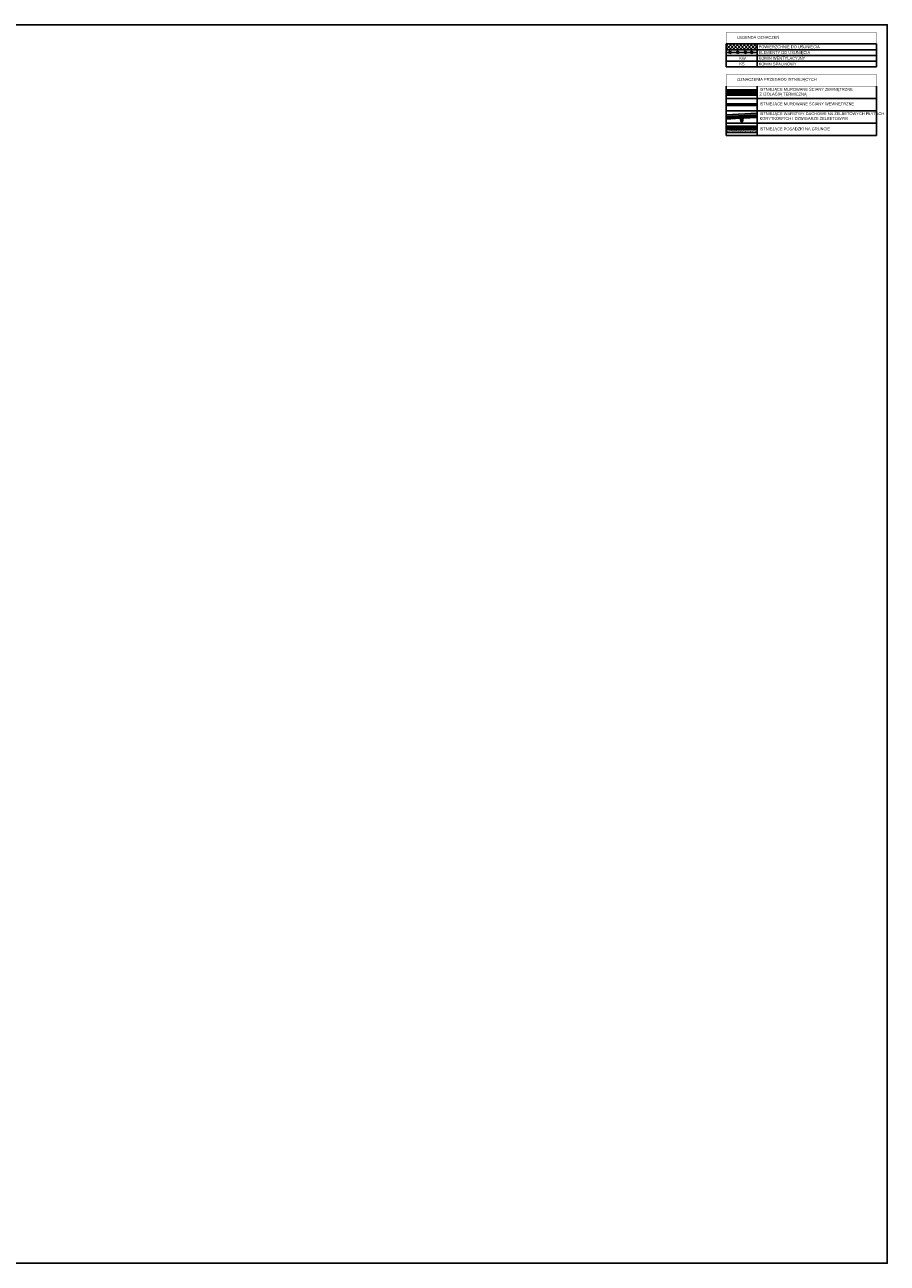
# Model space of a CAD drawing. Header units: millimetres. Extents: x 59331 to 112314, y -16110 to 34390.
# Tile 45 of 198: x 69262 to 74831, y 890 to 8890. Entities that reach past the tile are written whole.
import ezdxf

# ---------------------------------------------------------------- set-up
doc = ezdxf.new("R2010")
doc.units = ezdxf.units.MM
doc.linetypes.add('Kreska', pattern=[3, 1.5, -1.5])
for name, color, linetype in [('_HSA_HATCH_WYPEŁNIENIA_PRZEGRÓD', 205, 'Continuous'), ('_HSA_IZOLACJE', 181, 'Continuous'), ('_HSA_OPIS', 43, 'Continuous'), ('_HSA_ŚCIANY_CIENKIE', 2, 'Continuous'), ('_HSA_ŚCIANY_DZIAŁOWE', 6, 'Continuous'), ('_HSA_ŚCIANY_KONSTRUKCYJNE', 3, 'Continuous'), ('_HSA_ŚCIANY_MUROWANE', 4, 'Continuous')]:
    doc.layers.add(name, color=color, linetype=linetype)
doc.layers.add('_HSA_IZOLACJA_TERMICZNA', color=2, linetype='Continuous', lineweight=5)
doc.layers.add('_HSA_POMOC_GRAFICZNE', color=7, linetype='Continuous', plot=False)
doc.layers.add('_HSA_WYBURZENIA', color=7, linetype='Continuous', true_color=0xdd0303)
doc.layers.add('_HSA_WYBURZENIA_01', color=7, linetype='Continuous', true_color=0xdd0303)
doc.styles.add('ARIAL_100', font='Arial.ttf', dxfattribs={"width": 0.8, "height": 20})
doc.linetypes.add('BATTING', pattern='A,0.00254,-2.54,[134,ltypeshp.shx,S=2.54,R=0,X=-2.54,Y=0],-5.08,[134,ltypeshp.shx,S=2.54,R=180,X=2.54,Y=0],-2.54', length=10.16254)

# ---------------------------------------------------------------- blocks, each defined once
blk = doc.blocks.new('WYBURZENIA')
at = {"linetype": 'Continuous', "ltscale": 400}
for p, q in [((32.4, -19.9), (29.5, -21)), ((31.5, -21.9), (30.4, -19))]:
    blk.add_line(p, q, dxfattribs=at)

msp = doc.modelspace()

# ---------------------------------------------------------------- hatches: boundary and pattern name
at = {"layer": '_HSA_HATCH_WYPEŁNIENIA_PRZEGRÓD', "true_color": 0x969696}
for points in [[(73791.33, 8473.39), (73791.33, 8436), (73991.33, 8436), (73991.33, 8473.39)], [(73791.33, 8380.82), (73791.33, 8368.82), (73991.33, 8368.82), (73991.33, 8380.82)], [(73791.33, 8308.34), (73791.33, 8281.32), (73881.11, 8286.24), (73888.85, 8263.63), (73896.84, 8264.07), (73902.07, 8287.39), (73991.33, 8292.28), (73991.33, 8319.3)], [(73991.33, 8194.7), (73991.33, 8234.69), (73791.33, 8234.69), (73791.33, 8194.7)]]:
    msp.add_hatch(color=252, dxfattribs=at).paths.add_polyline_path(points)
at = {"layer": '_HSA_HATCH_WYPEŁNIENIA_PRZEGRÓD'}
h = msp.add_hatch(dxfattribs=at)
h.set_pattern_fill('ANSI31', color=256, scale=2, style=0)
h.set_pattern_definition([(45, (6310.3613, -20534.689), (-4.49012806, 4.49012806), [])])
h.paths.add_polyline_path([(73791.33, 8458.39), (73791.33, 8436), (73991.33, 8436), (73991.33, 8458.39)])
h = msp.add_hatch(dxfattribs=at)
h.set_pattern_fill('ANSI31', color=256, scale=2, style=0)
h.set_pattern_definition([(45, (-568.125, -18888.857), (-4.49012806, 4.49012806), [])])
h.paths.add_polyline_path([(73791.33, 8380.82), (73791.33, 8368.82), (73991.33, 8368.82), (73991.33, 8380.82)])
at = {"layer": '_HSA_HATCH_WYPEŁNIENIA_PRZEGRÓD', "ltscale": 10, "transparency": 33554687}
h = msp.add_hatch(dxfattribs=at)
h.set_pattern_fill('ANSI33', color=256, angle=1.963532)
h.set_pattern_definition([(46.9635, (73743.0725, 8255.644), (-4.64134, 4.33364), []), (46.9635, (73747.56, 8255.798), (-4.64134, 4.33364), [3.175, -1.5875])])
h.paths.add_polyline_path([(73791.33, 8293.34), (73791.33, 8281.32), (73881.11, 8286.24), (73888.85, 8263.63), (73892.85, 8263.85), (73890.93, 8298.8)])
h = msp.add_hatch(dxfattribs=at)
h.set_pattern_fill('ANSI33', color=256, angle=1.963532)
h.set_pattern_definition([(46.9635, (73893.8463, 8263.906), (-4.64134, 4.33364), []), (46.9635, (73898.334, 8264.06), (-4.64134, 4.33364), [3.175, -1.5875])])
h.paths.add_polyline_path([(73991.33, 8292.28), (73991.33, 8304.3), (73890.93, 8298.8), (73892.85, 8263.85), (73896.84, 8264.07), (73902.07, 8287.39)])
at = {"layer": '_HSA_HATCH_WYPEŁNIENIA_PRZEGRÓD'}
h = msp.add_hatch(dxfattribs=at)
h.set_pattern_fill('ANSI31', color=256, style=0)
h.set_pattern_definition([(45, (43947.6924, -3580.8196), (-2.24506403, 2.24506403), [])])
h.paths.add_polyline_path([(73991.33, 8229.69), (73991.33, 8234.69), (73791.33, 8234.69), (73791.33, 8229.69)])
h = msp.add_hatch(dxfattribs=at)
h.set_pattern_fill('MUDST', color=256, scale=0.5, angle=45, style=0)
h.set_pattern_definition([(45, (6811.5022, 3012.5867), (2.24506403, 6.73519209), [3.175, -3.175, 0, -3.175, 0, -3.175])])
h.paths.add_polyline_path([(73991.33, 8214.69), (73991.33, 8229.69), (73791.33, 8229.69), (73791.33, 8214.69)])
h = msp.add_hatch(dxfattribs=at)
h.set_pattern_fill('AR-SAND', color=256, scale=0.2, angle=45, style=0)
h.set_pattern_definition([(82.5, (43947.6924, -3580.8196), (-7.147627, 6.6950698), [0, -7.7216, 0, -8.636, 0, -8.255]), (52.5, (43947.692, -3580.82), (-3.7802186, 16.494657), [0, -4.1656, 0, -6.9596, 0, -2.667]), (12.5, (43943.274, -3585.238), (11.1659965, 11.2066462), [0, -2.54, 0, -9.144, 0, -11.938]), (2.5, (43943.274, -3585.238), (7.645622, 13.9510156), [0, -1.27, 0, -5.9944, 0, -6.858])])
h.paths.add_polyline_path([(73991.33, 8194.69), (73991.33, 8214.69), (73791.33, 8214.69), (73791.33, 8194.69)])
at = {"layer": '_HSA_WYBURZENIA'}
h = msp.add_hatch(dxfattribs=at)
h.set_pattern_fill('ANSI37', color=256, scale=5, angle=-90)
h.set_pattern_definition([(315, (66466.117, 14763.848), (11.22532, 11.22532), []), (45, (66466.117, 14763.848), (-11.22532, 11.22532), [])])
h.paths.add_polyline_path([(73991.33, 8766.53), (73791.33, 8766.53), (73791.33, 8729.56), (73991.33, 8729.56)])

# ---------------------------------------------------------------- linework, layer by layer
at = {"layer": '_HSA_IZOLACJA_TERMICZNA'}
for p, q in [((73791.33, 8473.39), (73991.33, 8473.39)), ((73791.33, 8308.36), (73991.33, 8319.32))]:
    msp.add_line(p, q, dxfattribs=at)
at = {"layer": '_HSA_IZOLACJA_TERMICZNA', "color": 8, "linetype": 'BATTING', "ltscale": 0.7}
msp.add_line((73791.33, 8465.89), (73991.33, 8465.89), dxfattribs=at)
at = {"layer": '_HSA_IZOLACJA_TERMICZNA', "color": 8, "linetype": 'BATTING', "ltscale": 0.6}
msp.add_line((73791.33, 8300.85), (73991.33, 8311.81), dxfattribs=at)
at = {"layer": '_HSA_IZOLACJE', "linetype": 'Kreska', "ltscale": 5, "const_width": 1}
msp.add_lwpolyline([(73791.33, 8308.86), (73991.33, 8319.82)], dxfattribs=at)
at = {"layer": '_HSA_IZOLACJE'}
for points in [[(73791.33, 8309.36), (73991.33, 8320.32)], [(73791.33, 8308.36), (73991.33, 8319.32)]]:
    msp.add_lwpolyline(points, dxfattribs=at)
at = {"layer": '_HSA_OPIS'}
for p, q in [((73791.33, 8766.53), (74761.33, 8766.53)), ((73791.33, 8766.53), (73791.33, 8618.64)), ((73791.33, 8729.56), (74761.33, 8729.56)), ((73991.33, 8766.53), (73991.33, 8618.64)), ((74761.33, 8766.53), (74761.33, 8618.64)), ((73791.33, 8692.58), (74761.33, 8692.58)), ((73791.33, 8655.61), (74761.33, 8655.61)), ((73796.95, 8711.54), (73988.09, 8711.54)), ((73791.33, 8618.64), (74761.33, 8618.64)), ((73791.33, 8414.69), (74761.33, 8414.69)), ((73791.33, 8334.69), (74761.33, 8334.69)), ((73791.33, 8254.69), (74761.33, 8254.69)), ((73791.33, 8174.69), (74761.33, 8174.69))]:
    msp.add_line(p, q, dxfattribs=at)
at = {"layer": '_HSA_OPIS', "const_width": 1.85}
for points in [[(73791.33, 8840.48), (74761.33, 8840.48), (74761.33, 8766.53), (73791.33, 8766.53)], [(73791.33, 8568.64), (74761.33, 8568.64), (74761.33, 8494.69), (73791.33, 8494.69)]]:
    msp.add_lwpolyline(points, close=True, dxfattribs=at)
at = {"layer": '_HSA_OPIS'}
for points in [[(73791.33, 8494.69), (73791.33, 8174.69)], [(73991.33, 8494.69), (73991.33, 8174.69)], [(74761.33, 8174.69), (74761.33, 8494.69)]]:
    msp.add_lwpolyline(points, dxfattribs=at)
at = {"layer": '_HSA_POMOC_GRAFICZNE'}
msp.add_lwpolyline([(59331.33, 890.48), (74831.33, 890.48), (74831.33, 8890.48), (59331.33, 8890.48)], close=True, dxfattribs=at)
at = {"layer": '_HSA_ŚCIANY_CIENKIE'}
for p, q in [((73991.33, 8234.69), (73791.33, 8234.69)), ((73991.33, 8229.69), (73791.33, 8229.69)), ((73991.33, 8214.69), (73791.33, 8214.69)), ((73991.33, 8194.69), (73791.33, 8194.69))]:
    msp.add_line(p, q, dxfattribs=at)
at = {"layer": '_HSA_ŚCIANY_DZIAŁOWE'}
for p, q in [((73791.33, 8380.82), (73991.33, 8380.82)), ((73791.33, 8368.82), (73991.33, 8368.82))]:
    msp.add_line(p, q, dxfattribs=at)
at = {"layer": '_HSA_ŚCIANY_KONSTRUKCYJNE'}
for points in [[(73791.33, 8281.32), (73881.11, 8286.24), (73888.85, 8263.63), (73892.85, 8263.85), (73890.93, 8298.8), (73791.33, 8293.34)], [(73991.33, 8304.3), (73890.93, 8298.8), (73892.85, 8263.85), (73896.84, 8264.07)], [(73896.84, 8264.07), (73902.07, 8287.39), (73991.33, 8292.28)]]:
    msp.add_lwpolyline(points, dxfattribs=at)
at = {"layer": '_HSA_ŚCIANY_MUROWANE'}
msp.add_line((73791.33, 8458.39), (73991.33, 8458.39), dxfattribs=at)
at = {"layer": '_HSA_ŚCIANY_MUROWANE', "ltscale": 0.07}
msp.add_line((73991.33, 8436), (73791.33, 8436), dxfattribs=at)

# ---------------------------------------------------------------- block references
at = {"layer": '_HSA_WYBURZENIA_01', "xscale": 7.199999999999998, "yscale": 7.199999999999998, "zscale": 7.199999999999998, "rotation": 99.9375710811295}
for p in [(73709.73, 8466.82), (73759.7, 8466.82), (73807.91, 8466.82), (73849.74, 8466.82)]:
    msp.add_blockref('WYBURZENIA', p, dxfattribs=at)

# ---------------------------------------------------------------- texts
at = {"layer": '_HSA_OPIS', "char_height": 18.4865, "attachment_point": 1, "line_spacing_factor": 0.85, "style": 'ARIAL_100'}
for s, insert in [('LEGENDA OZNACZEŃ', (73862.05, 8818.76)), ('OZNACZENIA PRZEGRÓD ISTNIEJĄCYCH', (73862.05, 8546.92))]:
    msp.add_mtext_dynamic_manual_height_columns(s, width=684.6149, gutter_width=4500.43, heights=[0], dxfattribs=dict(at, insert=insert))
at = {"layer": '_HSA_OPIS', "attachment_point": 1, "style": 'ARIAL_100'}
for s, width, insert, char_height in [('POWIERZCHNIE DO USUNIĘCIA', 670.28, (74001.03, 8757.35), 18.4865), ('ELEMENTY DO USUNIĘCIA', 670.28, (74001.03, 8720.38), 18.4865), ('KW', 36.6516, (73876.22, 8683.41), 18.486), ('KS', 36.6516, (73876.22, 8647.07), 18.486), ('KOMIN WENTYLACYJNY', 670.28, (74001.03, 8683.41), 18.4865), ('KOMIN SPALINOWY', 670.28, (74001.03, 8646.43), 18.4865)]:
    msp.add_mtext_dynamic_manual_height_columns(s, width=width, gutter_width=4500.43, heights=[0], dxfattribs=dict(at, insert=insert, char_height=char_height))
at = {"layer": '_HSA_OPIS', "char_height": 18.4865, "attachment_point": 1, "style": 'ARIAL_100'}
for s, insert, width in [('ISTNIEJĄCE MUROWANE ŚCIANY ZEWNĘTRZNE\\PZ IZOLACJĄ TERMICZNĄ', (74006.67, 8482.7), 594.6568), ('ISTNIEJĄCE MUROWANE ŚCIANY WEWNĘTRZNE ', (74006.67, 8388.94), 603.1048), ('ISTNIEJĄCE WARSTWY DACHOWE NA ŻELBETOWYCH PŁYTACH KORYTKOWYCH I DŹWIGARZE ŻELBETOWYM', (74006.67, 8325.5), 763.1048), ('ISTNIEJĄCE POSADZKI NA GRUNCIE', (74006.67, 8227.07), 603.1048)]:
    msp.add_mtext(s, dxfattribs=dict(at, insert=insert, width=width))

doc.saveas('drawing.dxf')
